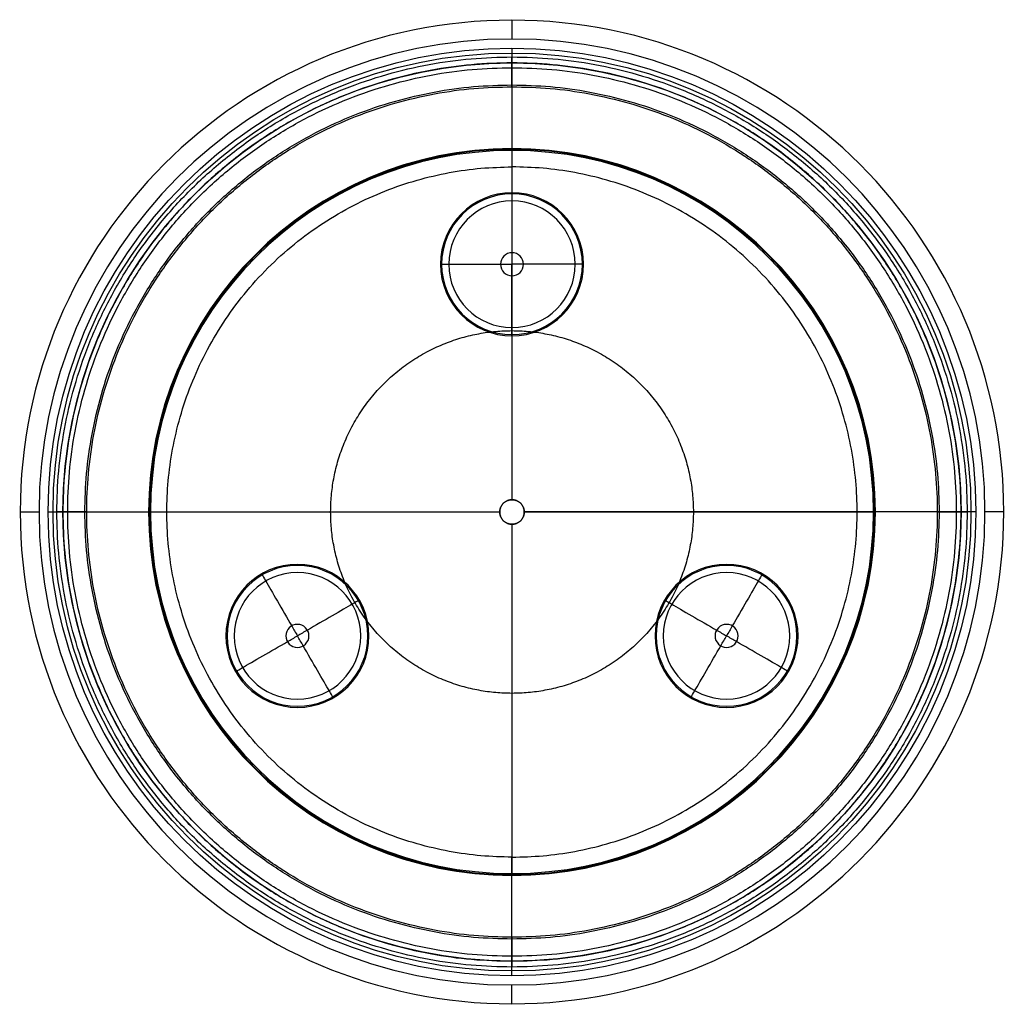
# Model space of a CAD drawing. Header units: millimetres. Extents: x 93 to 893, y 926 to 1726.
import ezdxf

# ---------------------------------------------------------------- set-up
doc = ezdxf.new("R2010")
doc.units = ezdxf.units.MM
doc.layers.add('Layer 02', color=7, linetype='Continuous')

msp = doc.modelspace()

# ---------------------------------------------------------------- linework, layer by layer
at = {"layer": 'Layer 02'}
for p, q in [((492.99, 1619.84, 28.08), (492.99, 1585.51, 28.08)), ((492.99, 1469.27, 28.08), (492.99, 1336.1, 28.08)), ((199.26, 1326.1, 28.08), (482.99, 1326.1, 28.08)), ((502.99, 1326.1, 28.08), (786.73, 1326.1, 28.08)), ((492.99, 1316.1, 28.08), (492.99, 1032.36, 28.08))]:
    msp.add_line(p, q, dxfattribs=at)
at = {"layer": 'Layer 02', "extrusion": (1, 0, 0)}
for points in [[(1702.93, 403.97), (1725.71, 189.73)], [(1710.38, 138.14), (1621.39, 28.82)], [(941.81, 138.14), (1030.81, 28.82)], [(949.26, 403.97), (926.49, 189.73)]]:
    msp.add_lwpolyline(points, dxfattribs=at)
at = {"layer": 'Layer 02', "extrusion": (0, 1, 0)}
for points in [[(-116.16, 403.97), (-93.39, 189.73)], [(-108.71, 138.14), (-197.7, 28.82)], [(-877.28, 138.14), (-788.28, 28.82)], [(-869.83, 403.97), (-892.6, 189.73)]]:
    msp.add_lwpolyline(points, dxfattribs=at)
at = {"layer": 'Layer 02', "extrusion": (0, 0, -1)}
for centre, radius in [((-492.99, 1326.1, -189.73), 399.61), ((-492.99, 1326.1, -138.14), 384.29), ((-492.99, 1326.1, -28.82), 295.29), ((-492.99, 1326.1, -28.27), 294.6), ((-492.99, 1326.1, -28.08), 293.74), ((-492.99, 1527.39, -28.08), 58.12), ((-492.99, 1527.39, -16.51), 57.2), ((-492.99, 1527.39, -2.9), 51.41), ((-492.99, 1527.39, 7.23), 9.35), ((-318.67, 1225.45, -28.08), 58.12), ((-318.67, 1225.45, -16.51), 57.2), ((-667.32, 1225.45, -28.08), 58.12), ((-667.32, 1225.45, -16.51), 57.2), ((-318.67, 1225.45, -2.9), 51.41), ((-667.32, 1225.45, -2.9), 51.41), ((-318.67, 1225.45, 7.23), 9.35), ((-667.32, 1225.45, 7.23), 9.35)]:
    msp.add_circle(centre, radius, dxfattribs=at)
at = {"layer": 'Layer 02'}
for centre, radius in [((492.99, 1326.1, 403.97), 376.84), ((492.99, 1326.1, 411.62), 372.93), ((492.99, 1326.1, 414.7), 364.9)]:
    msp.add_circle(centre, radius, dxfattribs=at)
for points, weights in [([(492.99, 1725.71, 189.73), (492.99, 1728.79, 160.75), (492.99, 1710.38, 138.14)], [1, 0.92315747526, 1]), ([(492.99, 1702.93, 403.97), (492.99, 1701.79, 414.7), (492.99, 1691, 414.7)], [1, 0.743540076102, 1]), ([(492.99, 1621.39, 28.82), (492.99, 1620.79, 28.08), (492.99, 1619.84, 28.08)], [1, 0.903140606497, 1]), ([(502.99, 1326.1, 58.08), (502.99, 1336.1, 58.08), (492.99, 1336.1, 58.08)], [1, 0.707106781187, 1]), ([(93.39, 1326.1, 189.73), (90.31, 1326.1, 160.75), (108.71, 1326.1, 138.14)], [1, 0.92315747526, 1]), ([(116.16, 1326.1, 403.97), (117.3, 1326.1, 414.7), (128.09, 1326.1, 414.7)], [1, 0.743540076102, 1]), ([(197.7, 1326.1, 28.82), (198.31, 1326.1, 28.08), (199.26, 1326.1, 28.08)], [1, 0.903140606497, 1]), ([(492.99, 1316.1, 58.08), (502.99, 1316.1, 58.08), (502.99, 1326.1, 58.08)], [1, 0.707106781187, 1]), ([(788.28, 1326.1, 28.82), (787.68, 1326.1, 28.08), (786.73, 1326.1, 28.08)], [1, 0.903140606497, 1]), ([(869.83, 1326.1, 403.97), (868.69, 1326.1, 414.7), (857.9, 1326.1, 414.7)], [1, 0.743540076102, 1]), ([(892.6, 1326.1, 189.73), (895.68, 1326.1, 160.75), (877.28, 1326.1, 138.14)], [1, 0.92315747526, 1]), ([(492.99, 1030.81, 28.82), (492.99, 1031.41, 28.08), (492.99, 1032.36, 28.08)], [1, 0.903140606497, 1]), ([(492.99, 949.26, 403.97), (492.99, 950.4, 414.7), (492.99, 961.2, 414.7)], [1, 0.743540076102, 1]), ([(492.99, 926.49, 189.73), (492.99, 923.41, 160.75), (492.99, 941.81, 138.14)], [1, 0.92315747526, 1])]:
    msp.add_rational_spline(points, weights, degree=2, dxfattribs=at)
for points, weights, knots in [([(492.99, 1671.96, 411.53), (492.99, 1672.53, 406.16), (492.99, 1673.1, 400.79), (492.99, 1684.49, 293.68), (492.99, 1695.87, 186.56), (492.99, 1697.63, 170), (492.99, 1687.12, 157.08), (492.99, 1646.82, 107.58), (492.99, 1606.52, 58.08)], [1, 1, 1, 1, 1, 0.92315747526, 1, 1, 1], [17.02282, 17.02282, 17.02282, 27.814837, 27.814837, 243.254128, 243.254128, 298.495557, 298.495557, 426.152906, 426.152906, 426.152906]), ([(492.99, 956.32, 186.56), (123.22, 956.32, 186.56), (123.22, 1326.1, 186.56), (123.22, 1695.87, 186.56), (492.99, 1695.87, 186.56)], [1, 0.707106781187, 1, 0.707106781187, 1], [0, 0, 0, 628.095552, 628.095552, 1256.191103, 1256.191103, 1256.191103]), ([(492.99, 961.2, 414.7), (128.09, 961.2, 414.7), (128.09, 1326.1, 414.7), (128.09, 1691, 414.7), (492.99, 1691, 414.7), (857.9, 1691, 414.7), (857.9, 1326.1, 414.7), (857.9, 961.2, 414.7), (492.99, 961.2, 414.7)], [1, 0.707106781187, 1, 0.707106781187, 1, 0.707106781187, 1, 0.707106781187, 1], [0, 0, 0, 628.095552, 628.095552, 1256.191103, 1256.191103, 1884.286655, 1884.286655, 2512.382206, 2512.382206, 2512.382206]), ([(492.99, 1695.87, 186.56), (862.77, 1695.87, 186.56), (862.77, 1326.1, 186.56), (862.77, 956.32, 186.56), (492.99, 956.32, 186.56)], [1, 0.707106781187, 1, 0.707106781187, 1], [0, 0, 0, 805.378085, 805.378085, 1610.756169, 1610.756169, 1610.756169]), ([(492.99, 965.08, 157.08), (131.97, 965.08, 157.08), (131.97, 1326.1, 157.08), (131.97, 1687.12, 157.08), (492.99, 1687.12, 157.08)], [1, 0.707106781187, 1, 0.707106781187, 1], [0, 0, 0, 628.095552, 628.095552, 1256.191103, 1256.191103, 1256.191103]), ([(492.99, 1687.12, 157.08), (854.01, 1687.12, 157.08), (854.01, 1326.1, 157.08), (854.01, 965.08, 157.08), (492.99, 965.08, 157.08)], [1, 0.707106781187, 1, 0.707106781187, 1], [0, 0, 0, 805.378085, 805.378085, 1610.756169, 1610.756169, 1610.756169]), ([(492.99, 979.09, 400.79), (145.99, 979.09, 400.79), (145.99, 1326.1, 400.79), (145.99, 1673.1, 400.79), (492.99, 1673.1, 400.79)], [1, 0.707106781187, 1, 0.707106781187, 1], [0, 0, 0, 628.095552, 628.095552, 1256.191103, 1256.191103, 1256.191103]), ([(492.99, 1673.1, 400.79), (840, 1673.1, 400.79), (840, 1326.1, 400.79), (840, 979.09, 400.79), (492.99, 979.09, 400.79)], [1, 0.707106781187, 1, 0.707106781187, 1], [0, 0, 0, 805.378085, 805.378085, 1610.756169, 1610.756169, 1610.756169]), ([(492.99, 980.57, 414.7), (147.47, 980.57, 414.7), (147.47, 1326.1, 414.7), (147.47, 1671.62, 414.7), (492.99, 1671.62, 414.7)], [1, 0.707106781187, 1, 0.707106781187, 1], [0, 0, 0, 628.095552, 628.095552, 1256.191103, 1256.191103, 1256.191103]), ([(492.99, 1671.62, 414.7), (838.52, 1671.62, 414.7), (838.52, 1326.1, 414.7), (838.52, 980.57, 414.7), (492.99, 980.57, 414.7)], [1, 0.707106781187, 1, 0.707106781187, 1], [0, 0, 0, 805.378085, 805.378085, 1610.756169, 1610.756169, 1610.756169]), ([(492.99, 1045.67, 58.08), (212.57, 1045.67, 58.08), (212.57, 1326.1, 58.08), (212.57, 1606.52, 58.08), (492.99, 1606.52, 58.08)], [1, 0.707106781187, 1, 0.707106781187, 1], [0, 0, 0, 628.095552, 628.095552, 1256.191103, 1256.191103, 1256.191103]), ([(492.99, 1045.67, 58.08), (773.42, 1045.67, 58.08), (773.42, 1326.1, 58.08), (773.42, 1606.52, 58.08), (492.99, 1606.52, 58.08)], [1, 0.707106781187, 1, 0.707106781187, 1], [-1178.756169, -1178.756169, -1178.756169, -589.378085, -589.378085, 0, 0, 0]), ([(492.99, 1178.75, 58.08), (345.65, 1178.75, 58.08), (345.65, 1326.1, 58.08), (345.65, 1473.44, 58.08), (492.99, 1473.44, 58.08)], [1, 0.707106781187, 1, 0.707106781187, 1], [0, 0, 0, 628.095552, 628.095552, 1256.191103, 1256.191103, 1256.191103]), ([(492.99, 1473.44, 58.08), (640.34, 1473.44, 58.08), (640.34, 1326.1, 58.08), (640.34, 1178.75, 58.08), (492.99, 1178.75, 58.08)], [1, 0.707106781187, 1, 0.707106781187, 1], [0, 0, 0, 589.378085, 589.378085, 1178.756169, 1178.756169, 1178.756169]), ([(492.99, 1336.1, 58.08), (482.99, 1336.1, 58.08), (482.99, 1326.1, 58.08), (482.99, 1316.1, 58.08), (492.99, 1316.1, 58.08)], [1, 0.707106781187, 1, 0.707106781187, 1], [-47.12389, -47.12389, -47.12389, -31.415927, -31.415927, -15.707963, -15.707963, -15.707963]), ([(502.99, 1326.1, 28.08), (502.99, 1336.1, 28.08), (492.99, 1336.1, 28.08), (482.99, 1336.1, 28.08), (482.99, 1326.1, 28.08), (482.99, 1316.1, 28.08), (492.99, 1316.1, 28.08), (502.99, 1316.1, 28.08), (502.99, 1326.1, 28.08)], [1, 0.707106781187, 1, 0.707106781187, 1, 0.707106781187, 1, 0.707106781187, 1], [-62.831853, -62.831853, -62.831853, -47.12389, -47.12389, -31.415927, -31.415927, -15.707963, -15.707963, 0, 0, 0]), ([(147.47, 1326.1, 414.7), (146.73, 1326.1, 407.75), (145.99, 1326.1, 400.79), (134.6, 1326.1, 293.68), (123.22, 1326.1, 186.56), (121.46, 1326.1, 170), (131.97, 1326.1, 157.08), (172.27, 1326.1, 107.58), (212.57, 1326.1, 58.08)], [1, 1, 1, 1, 1, 0.92315747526, 1, 1, 1], [13.833844, 13.833844, 13.833844, 27.814837, 27.814837, 243.254128, 243.254128, 298.495557, 298.495557, 426.152906, 426.152906, 426.152906]), ([(838.52, 1326.1, 414.7), (839.26, 1326.1, 407.75), (840, 1326.1, 400.79), (851.38, 1326.1, 293.68), (862.77, 1326.1, 186.56), (864.53, 1326.1, 170), (854.01, 1326.1, 157.08), (813.72, 1326.1, 107.58), (773.42, 1326.1, 58.08)], [1, 1, 1, 1, 1, 0.92315747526, 1, 1, 1], [13.833844, 13.833844, 13.833844, 27.814837, 27.814837, 243.254128, 243.254128, 298.495557, 298.495557, 426.152906, 426.152906, 426.152906]), ([(492.99, 980.23, 411.53), (492.99, 979.66, 406.16), (492.99, 979.09, 400.79), (492.99, 967.71, 293.68), (492.99, 956.32, 186.56), (492.99, 954.56, 170), (492.99, 965.08, 157.08), (492.99, 1005.37, 107.58), (492.99, 1045.67, 58.08)], [1, 1, 1, 1, 1, 0.92315747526, 1, 1, 1], [17.02282, 17.02282, 17.02282, 27.814837, 27.814837, 243.254128, 243.254128, 298.495557, 298.495557, 426.152906, 426.152906, 426.152906])]:
    msp.add_rational_spline(points, weights, degree=2, knots=knots, dxfattribs=at)
for points, degree in [([(492.99, 1671.62, 414.7), (492.99, 1691, 414.7)], 1), ([(492.99, 1671.62, 414.7), (492.99, 1671.79, 413.11), (492.99, 1671.96, 411.53)], 2), ([(492.99, 1606.52, 58.08), (492.99, 1473.44, 58.08)], 1), ([(492.99, 1473.44, 58.08), (492.99, 1336.1, 58.08)], 1), ([(492.99, 1336.1, 58.08), (492.99, 1336.1, 28.08)], 1), ([(147.47, 1326.1, 414.7), (128.09, 1326.1, 414.7)], 1), ([(212.57, 1326.1, 58.08), (482.99, 1326.1, 58.08)], 1), ([(482.99, 1326.1, 58.08), (482.99, 1326.1, 28.08)], 1), ([(502.99, 1326.1, 58.08), (502.99, 1326.1, 28.08)], 1), ([(773.42, 1326.1, 58.08), (502.99, 1326.1, 58.08)], 1), ([(838.52, 1326.1, 414.7), (857.9, 1326.1, 414.7)], 1), ([(492.99, 1316.1, 58.08), (492.99, 1045.67, 58.08)], 1), ([(492.99, 1316.1, 58.08), (492.99, 1316.1, 28.08)], 1), ([(492.99, 980.57, 414.7), (492.99, 961.2, 414.7)], 1), ([(492.99, 980.57, 414.7), (492.99, 980.4, 413.11), (492.99, 980.23, 411.53)], 2)]:
    msp.add_open_spline(points, degree=degree, dxfattribs=at)
for points in [[(492.99, 1585.51, 28.08), (492.99, 1585.2, 24.28), (492.99, 1585.24, 15.3), (492.99, 1576.34, -7.76), (492.99, 1547.57, -6.89), (492.99, 1530.5, -7.36), (492.99, 1527.39, -7.23)], [(434.87, 1527.39, 28.08), (435.18, 1527.39, 24.28), (435.14, 1527.39, 15.3), (444.04, 1527.39, -7.76), (472.81, 1527.39, -6.89), (489.88, 1527.39, -7.36), (492.99, 1527.39, -7.23)], [(551.11, 1527.39, 28.08), (550.8, 1527.39, 24.28), (550.85, 1527.39, 15.3), (541.95, 1527.39, -7.76), (513.18, 1527.39, -6.89), (496.11, 1527.39, -7.36), (492.99, 1527.39, -7.23)], [(492.99, 1469.27, 28.08), (492.99, 1469.58, 24.28), (492.99, 1469.53, 15.3), (492.99, 1478.43, -7.76), (492.99, 1507.2, -6.89), (492.99, 1524.27, -7.36), (492.99, 1527.39, -7.23)], [(289.61, 1275.79, 28.08), (289.77, 1275.52, 24.28), (289.75, 1275.55, 15.3), (294.19, 1267.85, -7.76), (308.58, 1242.93, -6.89), (317.12, 1228.15, -7.36), (318.67, 1225.45, -7.23)], [(696.38, 1275.79, 28.08), (696.22, 1275.52, 24.28), (696.24, 1275.55, 15.3), (691.79, 1267.85, -7.76), (677.41, 1242.93, -6.89), (668.87, 1228.15, -7.36), (667.32, 1225.45, -7.23)], [(369.01, 1254.51, 28.08), (368.74, 1254.36, 24.28), (368.77, 1254.38, 15.3), (361.07, 1249.93, -7.76), (336.15, 1235.54, -6.89), (321.37, 1227.01, -7.36), (318.67, 1225.45, -7.23)], [(616.98, 1254.51, 28.08), (617.25, 1254.36, 24.28), (617.21, 1254.38, 15.3), (624.92, 1249.93, -7.76), (649.84, 1235.54, -6.89), (664.62, 1227.01, -7.36), (667.32, 1225.45, -7.23)], [(268.34, 1196.39, 28.08), (268.61, 1196.55, 24.28), (268.57, 1196.53, 15.3), (276.28, 1200.97, -7.76), (301.19, 1215.36, -6.89), (315.98, 1223.9, -7.36), (318.67, 1225.45, -7.23)], [(347.73, 1175.12, 28.08), (347.58, 1175.39, 24.28), (347.6, 1175.35, 15.3), (343.15, 1183.06, -7.76), (328.76, 1207.97, -6.89), (320.23, 1222.76, -7.36), (318.67, 1225.45, -7.23)], [(638.26, 1175.12, 28.08), (638.41, 1175.39, 24.28), (638.39, 1175.35, 15.3), (642.84, 1183.06, -7.76), (657.22, 1207.97, -6.89), (665.76, 1222.76, -7.36), (667.32, 1225.45, -7.23)], [(717.65, 1196.39, 28.08), (717.38, 1196.55, 24.28), (717.42, 1196.53, 15.3), (709.71, 1200.97, -7.76), (684.8, 1215.36, -6.89), (670.01, 1223.9, -7.36), (667.32, 1225.45, -7.23)]]:
    msp.add_open_spline(points, degree=3, knots=[0, 0, 0, 0, 11.567567, 26.601368, 69.956731, 79.32708, 79.32708, 79.32708, 79.32708], dxfattribs=at)

doc.saveas('drawing.dxf')
